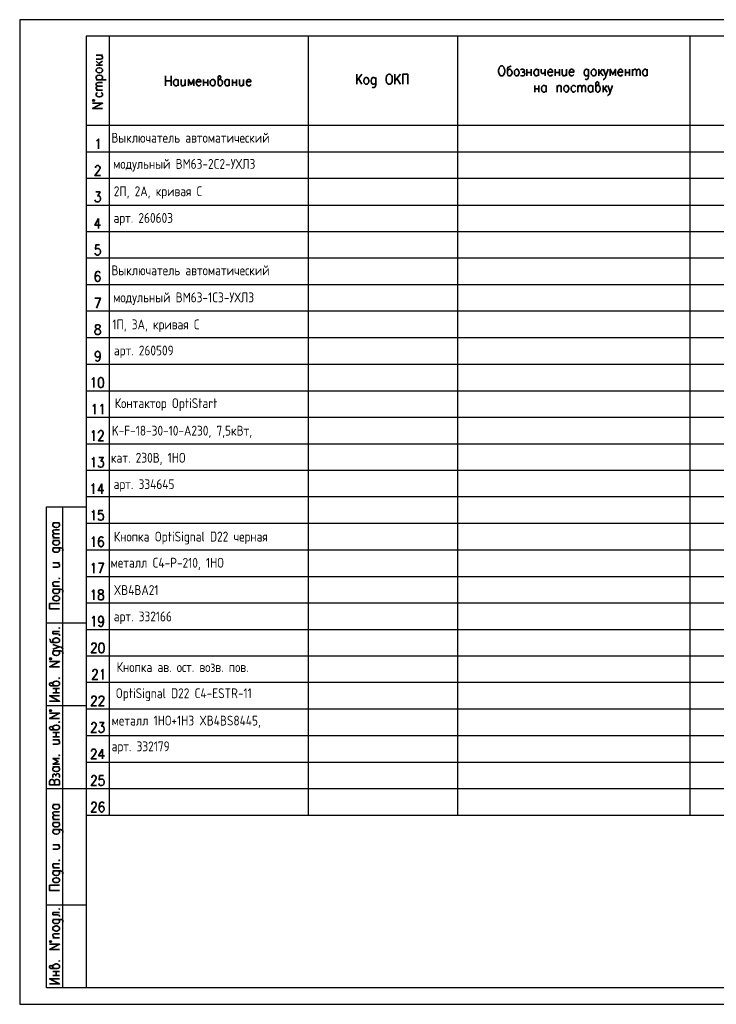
# Model space of a CAD drawing. Header units: millimetres. Extents: x -2 to 2563, y -1050 to -750.
# Tile 8 of 16: x 854 to 1066, y -1050 to -750. Entities that reach past the tile are written whole.
import ezdxf

# ---------------------------------------------------------------- set-up
doc = ezdxf.new("R2010")
doc.units = ezdxf.units.MM
doc.layers.add('Cont', color=6, linetype='Continuous')
doc.layers.add('Text', color=3, linetype='Continuous')
doc.styles.add('Style1', font='romans.shx', dxfattribs={"width": 0.8})

msp = doc.modelspace()

# ---------------------------------------------------------------- linework, layer by layer
at = {"color": 7, "linetype": 'Continuous', "lineweight": 25}
for p, q in [((854.48, -750.23), (854.48, -1050.02)), ((1278.51, -750.23), (854.48, -750.23)), ((1273.53, -790.6), (874.66, -790.6)), ((1273.53, -798.63), (874.66, -798.63)), ((1273.53, -806.76), (874.66, -806.76)), ((1273.53, -814.8), (874.66, -814.8)), ((1273.53, -822.84), (874.66, -822.84)), ((1273.53, -830.96), (874.66, -830.96)), ((1273.53, -839), (874.66, -839)), ((1273.53, -847.13), (874.66, -847.13)), ((1273.53, -855.17), (874.66, -855.17)), ((1273.53, -863.29), (874.66, -863.29)), ((1273.53, -871.33), (874.66, -871.33)), ((1273.53, -879.46), (874.66, -879.46)), ((1273.53, -887.5), (874.66, -887.5)), ((1273.53, -895.53), (874.66, -895.53)), ((1273.53, -903.66), (874.66, -903.66)), ((1273.53, -911.7), (874.66, -911.7)), ((1273.53, -919.83), (874.66, -919.83)), ((1273.53, -927.86), (874.66, -927.86)), ((1273.53, -935.99), (874.66, -935.99)), ((1273.53, -944.03), (874.66, -944.03)), ((1273.53, -952.07), (874.66, -952.07)), ((1273.53, -960.19), (874.66, -960.19)), ((1273.53, -968.23), (874.66, -968.23)), ((1273.53, -976.36), (874.66, -976.36)), ((1273.53, -984.4), (874.66, -984.4)), ((854.48, -1050.02), (1278.51, -1050.02))]:
    msp.add_line(p, q, dxfattribs=at)
at = {"color": 7, "linetype": 'Continuous', "lineweight": 35}
for p, q in [((877.72, -760.98), (879.73, -760.98)), ((877.72, -762.9), (879.12, -764.12)), ((877.72, -764.12), (879.73, -764.12)), ((878.59, -763.6), (879.73, -762.81)), ((898.87, -767.35), (898.87, -770.41)), ((900.53, -770.41), (900.53, -767.35)), ((958.63, -766.83), (957.06, -768.84)), ((957.06, -766.83), (957.06, -769.89)), ((970.34, -766.83), (968.68, -768.84)), ((968.68, -766.83), (968.68, -769.89)), ((1008.87, -765.34), (1008.87, -767.35)), ((1008.87, -766.31), (1010.18, -766.31)), ((1010.18, -765.34), (1010.18, -767.35)), ((1012.37, -765.34), (1012.37, -767.35)), ((1014.46, -765.34), (1014.46, -767.35)), ((1017.44, -765.34), (1017.44, -767.35)), ((1017.44, -766.31), (1018.75, -766.31)), ((1018.75, -765.34), (1018.75, -767.35)), ((1020.93, -765.34), (1020.93, -767.35)), ((1030.72, -765.34), (1030.72, -767.35)), ((1031.85, -765.34), (1030.72, -766.74)), ((1031.15, -766.22), (1032.03, -767.35)), ((1038.84, -765.34), (1038.84, -767.35)), ((1038.84, -766.31), (1040.07, -766.31)), ((1040.07, -765.34), (1040.07, -767.35)), ((1041.03, -765.34), (1041.03, -767.35)), ((1045.48, -765.34), (1045.48, -767.35)), ((877.72, -768.49), (880.78, -768.49)), ((898.87, -768.84), (900.53, -768.84)), ((902.71, -768.4), (902.71, -770.41)), ((904.89, -768.4), (904.89, -770.41)), ((910.4, -768.4), (910.4, -770.41)), ((910.4, -769.36), (911.71, -769.36)), ((911.71, -768.4), (911.71, -770.41)), ((918.26, -768.4), (918.26, -770.41)), ((919.22, -768.4), (919.22, -770.41)), ((919.22, -769.36), (920.45, -769.36)), ((920.45, -768.4), (920.45, -770.41)), ((922.63, -768.4), (922.63, -770.41)), ((958.63, -769.89), (957.58, -768.14)), ((970.34, -769.89), (969.29, -768.14)), ((1011.23, -770.24), (1011.23, -772.25)), ((1012.45, -770.24), (1012.45, -772.25)), ((1014.73, -770.24), (1014.73, -772.25)), ((1018.05, -770.24), (1018.05, -772.25)), ((1024.34, -770.24), (1024.34, -772.25)), ((1028.88, -770.24), (1028.88, -772.25)), ((1032.03, -770.24), (1032.03, -772.25)), ((1033.16, -770.24), (1032.03, -771.72)), ((877.72, -771.72), (879.73, -771.72)), ((1011.23, -771.29), (1012.45, -771.29)), ((1032.46, -771.11), (1033.25, -772.25)), ((878.51, -810.78), (878.51, -813.84)), ((879.47, -891.52), (879.47, -894.57)), ((864.61, -903.4), (866.62, -903.4)), ((864.61, -907.94), (866.62, -907.94)), ((864.61, -908.82), (866.62, -908.82)), ((864.61, -915.63), (866.62, -915.63)), ((864.61, -922.71), (866.62, -922.71)), ((864.61, -936.51), (866.62, -936.51)), ((864.61, -953.9), (866.62, -953.9)), ((864.61, -955.21), (866.62, -955.21)), ((865.58, -955.21), (865.58, -953.9)), ((864.61, -967.27), (866.62, -967.27)), ((865.58, -968.58), (865.58, -967.27)), ((864.61, -968.58), (866.62, -968.58)), ((864.61, -969.45), (866.62, -969.45)), ((879.64, -972.34), (879.64, -975.31)), ((864.61, -977.76), (866.62, -977.76)), ((864.61, -989.2), (866.62, -989.2)), ((864.61, -993.75), (866.62, -993.75)), ((864.61, -994.62), (866.62, -994.62)), ((864.61, -1001.43), (866.62, -1001.43)), ((864.61, -1008.51), (866.62, -1008.51)), ((864.61, -1022.06), (866.62, -1022.06)), ((864.61, -1029.74), (866.62, -1029.74)), ((864.61, -1040.05), (866.62, -1040.05)), ((865.58, -1041.28), (865.58, -1040.05)), ((864.61, -1041.28), (866.62, -1041.28))]:
    msp.add_line(p, q, dxfattribs=at)
for points in [[(877.72, -762.2), (879.12, -762.2), (879.56, -762.11), (879.73, -761.85), (879.73, -761.5), (879.56, -761.33), (879.12, -760.98)], [(1004.07, -764.3), (1003.8, -764.47), (1003.28, -764.65), (1003.02, -764.73), (1002.93, -765.08), (1002.93, -766.74), (1003.02, -767.09), (1003.11, -767.18), (1003.37, -767.35), (1003.72, -767.35), (1003.98, -767.18), (1004.15, -766.92), (1004.33, -766.48), (1004.33, -766.22), (1004.15, -765.78), (1004.07, -765.61), (1003.98, -765.52), (1003.72, -765.34), (1003.37, -765.34), (1003.11, -765.52), (1002.93, -765.78)], [(878.16, -768.49), (877.9, -768.23), (877.72, -767.97), (877.72, -767.62), (877.9, -767.44), (878.16, -767.18), (878.59, -767.09), (878.86, -767.09), (879.29, -767.18), (879.56, -767.44), (879.73, -767.62), (879.73, -767.97), (879.56, -768.23), (879.29, -768.49)], [(914.86, -768.84), (915.03, -768.49), (915.29, -768.4), (915.64, -768.05), (915.73, -767.79), (915.64, -767.53), (915.47, -767.35), (915.12, -767.35), (914.94, -767.53), (914.86, -767.62), (914.86, -769.8), (914.94, -770.06), (915.03, -770.24), (915.29, -770.41), (915.64, -770.41), (915.82, -770.24), (916.08, -769.98), (916.17, -769.54), (916.17, -769.19), (916.08, -768.84), (915.82, -768.49), (915.64, -768.4), (915.29, -768.4)], [(971.04, -769.89), (971.04, -766.83), (972.61, -766.83), (972.61, -769.89)], [(1006.95, -765.52), (1007.3, -765.34), (1007.65, -765.34), (1008, -765.52), (1008.09, -765.78), (1008, -766.04), (1007.74, -766.22), (1007.39, -766.22)], [(1007.74, -766.22), (1008, -766.31), (1008.09, -766.48), (1008.26, -766.74), (1008.09, -767.09), (1008, -767.18), (1007.74, -767.35), (1007.3, -767.35), (1006.95, -767.18)], [(1012.37, -766.92), (1012.11, -767.18), (1011.93, -767.35), (1011.58, -767.35), (1011.32, -767.18), (1011.23, -767.09), (1011.14, -766.92), (1010.97, -766.48), (1010.97, -766.22), (1011.14, -765.78), (1011.32, -765.52), (1011.58, -765.34), (1011.93, -765.34), (1012.11, -765.52), (1012.37, -765.78)], [(1013.15, -765.34), (1013.15, -766.04), (1013.33, -766.48), (1013.5, -766.66), (1013.85, -766.66), (1014.11, -766.48), (1014.46, -766.04)], [(1015.25, -766.22), (1016.65, -766.22), (1016.65, -765.87), (1016.56, -765.61), (1016.39, -765.52), (1016.21, -765.34), (1015.86, -765.34), (1015.6, -765.52), (1015.34, -765.78), (1015.25, -766.22), (1015.25, -766.48), (1015.34, -766.92), (1015.6, -767.18), (1015.86, -767.35), (1016.21, -767.35), (1016.39, -767.18), (1016.65, -766.92)], [(1019.62, -765.34), (1019.62, -766.74), (1019.79, -767.18), (1019.97, -767.35), (1020.32, -767.35), (1020.58, -767.18), (1020.93, -766.74)], [(1021.72, -766.22), (1023.11, -766.22), (1023.11, -765.87), (1023.03, -765.61), (1022.85, -765.52), (1022.68, -765.34), (1022.33, -765.34), (1022.07, -765.52), (1021.8, -765.78), (1021.72, -766.22), (1021.72, -766.48), (1021.8, -766.92), (1022.07, -767.18), (1022.33, -767.35), (1022.68, -767.35), (1022.85, -767.18), (1023.11, -766.92)], [(1027.57, -765.78), (1027.48, -765.61), (1027.4, -765.52), (1027.13, -765.34), (1026.78, -765.34), (1026.61, -765.52), (1026.35, -765.78), (1026.26, -766.22), (1026.26, -766.48), (1026.35, -766.92), (1026.61, -767.18), (1026.78, -767.35), (1027.13, -767.35), (1027.4, -767.18), (1027.57, -766.92)], [(1027.57, -765.34), (1027.57, -767.62), (1027.48, -768.05), (1027.4, -768.23), (1027.13, -768.4), (1026.78, -768.4), (1026.61, -768.23)], [(1032.9, -767.35), (1032.73, -767.97), (1032.46, -768.23), (1032.2, -768.4), (1032.11, -768.4)], [(1032.2, -765.34), (1032.9, -767.35), (1033.6, -765.34)], [(1035.78, -767.35), (1035.78, -765.34), (1035, -766.92), (1034.21, -765.34), (1034.21, -767.35)], [(1036.57, -766.22), (1037.97, -766.22), (1037.97, -765.87), (1037.88, -765.61), (1037.79, -765.52), (1037.53, -765.34), (1037.18, -765.34), (1036.92, -765.52), (1036.75, -765.78), (1036.57, -766.22), (1036.57, -766.48), (1036.75, -766.92), (1036.92, -767.18), (1037.18, -767.35), (1037.53, -767.35), (1037.79, -767.18), (1037.97, -766.92)], [(1041.03, -765.87), (1041.38, -765.52), (1041.55, -765.34), (1041.81, -765.34), (1042.08, -765.52), (1042.16, -765.87), (1042.16, -767.35)], [(1042.16, -765.87), (1042.51, -765.52), (1042.69, -765.34), (1042.95, -765.34), (1043.21, -765.52), (1043.3, -765.87), (1043.3, -767.35)], [(1045.48, -766.92), (1045.22, -767.18), (1045.05, -767.35), (1044.7, -767.35), (1044.43, -767.18), (1044.35, -767.09), (1044.26, -766.92), (1044.08, -766.48), (1044.08, -766.22), (1044.26, -765.78), (1044.43, -765.52), (1044.7, -765.34), (1045.05, -765.34), (1045.22, -765.52), (1045.48, -765.78)], [(878.33, -770.5), (877.9, -770.24), (877.72, -769.98), (877.72, -769.71), (877.9, -769.54), (878.33, -769.36), (879.73, -769.36)], [(902.71, -769.98), (902.45, -770.24), (902.27, -770.41), (901.92, -770.41), (901.66, -770.24), (901.57, -770.06), (901.4, -769.98), (901.31, -769.54), (901.31, -769.19), (901.4, -768.84), (901.66, -768.49), (901.92, -768.4), (902.27, -768.4), (902.45, -768.49), (902.71, -768.84)], [(903.58, -768.4), (903.58, -769.8), (903.76, -770.24), (903.93, -770.41), (904.28, -770.41), (904.55, -770.24), (904.89, -769.8)], [(907.43, -770.41), (907.43, -768.4), (906.64, -769.98), (905.86, -768.4), (905.86, -770.41)], [(908.22, -769.19), (909.61, -769.19), (909.61, -768.93), (909.53, -768.66), (909.35, -768.49), (909.18, -768.4), (908.83, -768.4), (908.56, -768.49), (908.39, -768.84), (908.22, -769.19), (908.22, -769.54), (908.39, -769.98), (908.56, -770.24), (908.83, -770.41), (909.18, -770.41), (909.35, -770.24), (909.61, -769.98)], [(918.26, -769.98), (918.09, -770.24), (917.83, -770.41), (917.48, -770.41), (917.21, -770.24), (917.13, -770.06), (917.04, -769.98), (916.87, -769.54), (916.87, -769.19), (917.04, -768.84), (917.21, -768.49), (917.48, -768.4), (917.83, -768.4), (918.09, -768.49), (918.26, -768.84)], [(921.41, -768.4), (921.41, -769.8), (921.5, -770.24), (921.76, -770.41), (922.11, -770.41), (922.28, -770.24), (922.63, -769.8)], [(923.51, -769.19), (924.82, -769.19), (924.82, -768.93), (924.73, -768.66), (924.64, -768.49), (924.38, -768.4), (924.03, -768.4), (923.86, -768.49), (923.59, -768.84), (923.51, -769.19), (923.51, -769.54), (923.59, -769.98), (923.86, -770.24), (924.03, -770.41), (924.38, -770.41), (924.64, -770.24), (924.82, -769.98)], [(962.83, -768.32), (962.65, -768.14), (962.56, -767.97), (962.3, -767.88), (961.95, -767.88), (961.78, -767.97), (961.51, -768.32), (961.43, -768.75), (961.43, -769.01), (961.51, -769.45), (961.78, -769.71), (961.95, -769.89), (962.3, -769.89), (962.56, -769.71), (962.83, -769.45)], [(962.83, -767.88), (962.83, -770.15), (962.65, -770.59), (962.56, -770.76), (962.3, -770.85), (961.95, -770.85), (961.78, -770.76)], [(1014.73, -771.81), (1014.46, -772.07), (1014.2, -772.25), (1013.85, -772.25), (1013.68, -772.07), (1013.5, -771.99), (1013.42, -771.81), (1013.33, -771.37), (1013.33, -771.11), (1013.42, -770.67), (1013.68, -770.41), (1013.85, -770.24), (1014.2, -770.24), (1014.46, -770.41), (1014.73, -770.67)], [(1018.05, -770.85), (1018.4, -770.41), (1018.57, -770.24), (1018.92, -770.24), (1019.18, -770.41), (1019.27, -770.67), (1019.27, -772.25)], [(1023.73, -770.67), (1023.46, -770.41), (1023.2, -770.24), (1022.85, -770.24), (1022.68, -770.41), (1022.42, -770.67), (1022.33, -771.11), (1022.33, -771.37), (1022.42, -771.81), (1022.68, -772.07), (1022.85, -772.25), (1023.2, -772.25), (1023.46, -772.07), (1023.73, -771.81)], [(1024.34, -770.85), (1024.69, -770.41), (1024.95, -770.24), (1025.21, -770.24), (1025.39, -770.41), (1025.56, -770.85), (1025.56, -772.25)], [(1025.56, -770.85), (1025.91, -770.41), (1026.09, -770.24), (1026.35, -770.24), (1026.61, -770.41), (1026.7, -770.85), (1026.7, -772.25)], [(1028.88, -771.81), (1028.62, -772.07), (1028.44, -772.25), (1028.09, -772.25), (1027.83, -772.07), (1027.75, -771.99), (1027.57, -771.81), (1027.48, -771.37), (1027.48, -771.11), (1027.57, -770.67), (1027.83, -770.41), (1028.09, -770.24), (1028.44, -770.24), (1028.62, -770.41), (1028.88, -770.67)], [(1029.84, -770.67), (1030.02, -770.41), (1030.28, -770.24), (1030.63, -769.98), (1030.72, -769.63), (1030.63, -769.36), (1030.45, -769.19), (1030.1, -769.19), (1029.93, -769.36), (1029.84, -769.54), (1029.84, -771.72), (1029.93, -771.99), (1030.02, -772.07), (1030.28, -772.25), (1030.63, -772.25), (1030.8, -772.07), (1031.07, -771.81), (1031.15, -771.37), (1031.15, -771.11), (1031.07, -770.67), (1030.8, -770.41), (1030.63, -770.24), (1030.28, -770.24)], [(1033.51, -770.24), (1034.21, -772.25), (1034.91, -770.24)], [(878.33, -771.72), (877.9, -771.37), (877.72, -771.11), (877.72, -770.85), (877.9, -770.67), (878.33, -770.5), (879.73, -770.5)], [(878.16, -772.42), (877.9, -772.6), (877.72, -772.86), (877.72, -773.21), (877.9, -773.38), (878.16, -773.65), (878.59, -773.73), (878.86, -773.73), (879.29, -773.65), (879.56, -773.38), (879.73, -773.21), (879.73, -772.86), (879.56, -772.6), (879.29, -772.42)], [(1034.21, -772.25), (1033.95, -772.86), (1033.69, -773.12), (1033.51, -773.3), (1033.34, -773.3)], [(879.73, -777.23), (876.67, -777.23), (879.73, -775.65), (876.67, -775.65)], [(877.9, -787.1), (878.16, -786.93), (878.51, -786.58), (878.51, -789.55)], [(877.55, -795.31), (877.55, -795.23), (877.63, -794.88), (877.72, -794.79), (877.98, -794.62), (878.42, -794.62), (878.68, -794.79), (878.77, -794.88), (878.94, -795.23), (878.94, -795.49), (878.77, -795.75), (878.59, -796.19), (877.37, -797.67), (879.03, -797.67)], [(877.63, -802.65), (878.94, -802.65), (878.25, -803.88), (878.59, -803.88), (878.77, -803.96), (878.94, -804.14), (879.03, -804.58), (879.03, -804.84), (878.94, -805.28), (878.68, -805.54), (878.33, -805.71), (877.98, -805.71), (877.63, -805.54), (877.55, -805.45), (877.37, -805.1)], [(878.51, -810.78), (877.37, -812.79), (879.12, -812.79)], [(878.77, -818.82), (877.63, -818.82), (877.55, -820.13), (877.63, -819.95), (877.98, -819.87), (878.33, -819.87), (878.68, -819.95), (878.94, -820.3), (879.03, -820.74), (879.03, -821), (878.94, -821.44), (878.68, -821.7), (878.33, -821.88), (877.98, -821.88), (877.63, -821.7), (877.55, -821.61), (877.37, -821.27)], [(878.86, -827.38), (878.77, -827.03), (878.42, -826.94), (878.16, -826.94), (877.81, -827.03), (877.55, -827.47), (877.46, -828.26), (877.46, -828.95), (877.55, -829.48), (877.81, -829.83), (878.16, -829.92), (878.25, -829.92), (878.59, -829.83), (878.86, -829.48), (878.94, -829.04), (878.94, -828.95), (878.86, -828.52), (878.59, -828.26), (878.25, -828.08), (878.16, -828.08), (877.81, -828.26), (877.55, -828.52), (877.46, -828.95)], [(877.9, -838.04), (879.03, -834.98), (877.37, -834.98)], [(878.94, -852.2), (878.86, -852.63), (878.59, -852.9), (878.25, -852.98), (878.16, -852.98), (877.81, -852.9), (877.55, -852.63), (877.46, -852.2), (877.46, -852.02), (877.55, -851.58), (877.81, -851.32), (878.16, -851.15), (878.25, -851.15), (878.59, -851.32), (878.86, -851.58), (878.94, -852.2), (878.94, -852.9), (878.86, -853.59), (878.59, -854.03), (878.25, -854.21), (878.07, -854.21), (877.72, -854.03), (877.55, -853.77)], [(876.41, -859.8), (876.67, -859.62), (877.02, -859.19), (877.02, -862.24)], [(876.76, -867.84), (877.02, -867.75), (877.37, -867.31), (877.37, -870.37)], [(879.12, -867.84), (879.29, -867.75), (879.64, -867.31), (879.64, -870.37)], [(876.41, -875.96), (876.67, -875.79), (877.02, -875.35), (877.02, -878.41)], [(878.51, -876.14), (878.51, -875.96), (878.59, -875.7), (878.77, -875.53), (878.94, -875.35), (879.47, -875.35), (879.64, -875.53), (879.82, -875.7), (879.91, -875.96), (879.91, -876.22), (879.82, -876.57), (879.56, -876.92), (878.42, -878.41), (879.99, -878.41)], [(876.41, -884), (876.67, -883.91), (877.02, -883.48), (877.02, -886.45)], [(878.59, -883.48), (879.91, -883.48), (879.21, -884.61), (879.56, -884.61), (879.82, -884.79), (879.91, -884.87), (879.99, -885.31), (879.99, -885.66), (879.91, -886.01), (879.64, -886.36), (879.29, -886.45), (878.94, -886.45), (878.59, -886.36), (878.51, -886.19), (878.42, -885.92)], [(876.41, -892.13), (876.58, -891.95), (876.93, -891.52), (876.93, -894.57)], [(879.47, -891.52), (878.33, -893.53), (880.08, -893.53)], [(876.41, -900.17), (876.67, -900.08), (877.02, -899.64), (877.02, -902.61)], [(879.82, -899.64), (878.59, -899.64), (878.51, -900.86), (878.59, -900.78), (878.94, -900.6), (879.29, -900.6), (879.64, -900.78), (879.91, -901.04), (879.99, -901.48), (879.99, -901.74), (879.91, -902.18), (879.64, -902.52), (879.29, -902.61), (878.94, -902.61), (878.59, -902.52), (878.51, -902.35), (878.42, -902.09)], [(866.19, -903.4), (866.45, -903.66), (866.62, -903.84), (866.62, -904.19), (866.45, -904.45), (866.36, -904.53), (866.19, -904.71), (865.75, -904.8), (865.49, -904.8), (865.05, -904.71), (864.7, -904.45), (864.61, -904.19), (864.61, -903.84), (864.7, -903.66), (865.05, -903.4)], [(865.14, -906.72), (864.7, -906.37), (864.61, -906.19), (864.61, -905.93), (864.7, -905.67), (865.14, -905.58), (866.62, -905.58)], [(865.14, -907.94), (864.7, -907.59), (864.61, -907.33), (864.61, -907.07), (864.7, -906.89), (865.14, -906.72), (866.62, -906.72)], [(876.41, -908.29), (876.67, -908.12), (877.02, -907.68), (877.02, -910.74)], [(879.91, -908.12), (879.82, -907.85), (879.47, -907.68), (879.21, -907.68), (878.86, -907.85), (878.59, -908.29), (878.51, -908.99), (878.51, -909.69), (878.59, -910.3), (878.86, -910.56), (879.21, -910.74), (879.29, -910.74), (879.64, -910.56), (879.91, -910.3), (879.99, -909.86), (879.99, -909.69), (879.91, -909.25), (879.64, -908.99), (879.29, -908.82), (879.21, -908.82), (878.86, -908.99), (878.59, -909.25), (878.51, -909.69)], [(866.19, -908.82), (866.45, -909.08), (866.62, -909.25), (866.62, -909.6), (866.45, -909.86), (866.36, -909.95), (866.19, -910.13), (865.75, -910.21), (865.49, -910.21), (865.05, -910.13), (864.7, -909.86), (864.61, -909.6), (864.61, -909.25), (864.7, -909.08), (865.05, -908.82)], [(865.05, -911), (864.88, -911.18), (864.7, -911.26), (864.61, -911.44), (864.61, -911.79), (864.7, -912.05), (865.05, -912.31), (865.49, -912.4), (865.75, -912.4), (866.19, -912.31), (866.45, -912.05), (866.62, -911.79), (866.62, -911.44), (866.45, -911.26), (866.19, -911)], [(864.61, -911), (866.89, -911), (867.32, -911.18), (867.5, -911.26), (867.59, -911.44), (867.59, -911.79), (867.5, -912.05)], [(864.61, -916.94), (866.01, -916.94), (866.45, -916.77), (866.62, -916.59), (866.62, -916.24), (866.45, -915.98), (866.01, -915.63)], [(876.41, -916.33), (876.67, -916.16), (877.02, -915.72), (877.02, -918.78)], [(878.86, -918.78), (879.99, -915.72), (878.42, -915.72)], [(865.14, -922.71), (864.7, -922.36), (864.61, -922.1), (864.61, -921.75), (864.7, -921.49), (865.05, -921.4), (866.62, -921.4)], [(865.05, -923.58), (864.88, -923.67), (864.7, -923.84), (864.61, -924.02), (864.61, -924.37), (864.7, -924.63), (865.05, -924.89), (865.49, -924.98), (865.75, -924.98), (866.19, -924.89), (866.45, -924.63), (866.62, -924.37), (866.62, -924.02), (866.45, -923.84), (866.19, -923.58)], [(864.61, -923.58), (866.89, -923.58), (867.32, -923.67), (867.5, -923.84), (867.59, -924.02), (867.59, -924.37), (867.5, -924.63)], [(876.41, -924.46), (876.67, -924.28), (877.02, -923.84), (877.02, -926.9)], [(866.62, -929.61), (863.57, -929.61), (863.57, -927.95), (866.62, -927.95)], [(876.5, -932.49), (876.76, -932.32), (877.11, -931.88), (877.11, -934.94)], [(879.99, -932.93), (879.82, -933.37), (879.64, -933.63), (879.29, -933.81), (879.12, -933.81), (878.77, -933.63), (878.59, -933.37), (878.42, -932.93), (878.42, -932.76), (878.59, -932.32), (878.77, -932.06), (879.12, -931.88), (879.29, -931.88), (879.64, -932.06), (879.82, -932.32), (879.99, -932.93), (879.99, -933.63), (879.82, -934.33), (879.64, -934.77), (879.29, -934.94), (879.03, -934.94), (878.68, -934.77), (878.59, -934.5)], [(864.61, -936.51), (864.61, -937.21), (866.01, -937.21), (866.45, -937.3), (866.62, -937.56), (866.62, -937.82)], [(863.57, -938.7), (863.74, -938.96), (863.83, -939.48), (864, -939.75), (864.26, -939.83), (866.01, -939.83), (866.36, -939.75), (866.45, -939.66), (866.62, -939.4), (866.62, -939.05), (866.45, -938.79), (866.19, -938.61), (865.75, -938.44), (865.49, -938.44), (865.05, -938.61), (864.88, -938.7), (864.7, -938.79), (864.61, -939.05), (864.61, -939.4), (864.7, -939.66), (865.05, -939.83)], [(864.61, -941.84), (866.62, -941.15), (864.61, -940.45)], [(866.62, -941.15), (867.15, -941.32), (867.5, -941.58), (867.59, -941.84), (867.59, -941.93)], [(876.41, -940.71), (876.41, -940.53), (876.5, -940.27), (876.58, -940.1), (876.85, -940.01), (877.28, -940.01), (877.55, -940.1), (877.63, -940.27), (877.72, -940.53), (877.72, -940.88), (877.63, -941.15), (877.37, -941.58), (876.24, -942.98), (877.9, -942.98)], [(865.05, -942.37), (864.88, -942.54), (864.7, -942.63), (864.61, -942.89), (864.61, -943.24), (864.7, -943.42), (865.05, -943.68), (865.49, -943.77), (865.75, -943.77), (866.19, -943.68), (866.45, -943.42), (866.62, -943.24), (866.62, -942.89), (866.45, -942.63), (866.19, -942.37)], [(864.61, -942.37), (866.89, -942.37), (867.32, -942.54), (867.5, -942.63), (867.59, -942.89), (867.59, -943.24), (867.5, -943.42)], [(866.62, -947.26), (863.57, -947.26), (866.62, -945.6), (863.57, -945.6)], [(876.76, -948.75), (876.76, -948.66), (876.85, -948.4), (876.93, -948.22), (877.2, -948.05), (877.63, -948.05), (877.9, -948.22), (877.98, -948.4), (878.07, -948.66), (878.07, -948.92), (877.98, -949.18), (877.72, -949.62), (876.58, -951.11), (878.25, -951.11)], [(879.29, -948.66), (879.47, -948.48), (879.82, -948.05), (879.82, -951.11)], [(865.05, -953.03), (864.7, -952.77), (864.61, -952.59), (864.26, -952.24), (864, -952.07), (863.74, -952.24), (863.57, -952.33), (863.57, -952.68), (863.74, -952.94), (863.83, -953.03), (866.01, -953.03), (866.36, -952.94), (866.45, -952.77), (866.62, -952.59), (866.62, -952.24), (866.45, -951.98), (866.19, -951.72), (865.75, -951.63), (865.49, -951.63), (865.05, -951.72), (864.7, -951.98), (864.61, -952.24), (864.61, -952.59)], [(863.57, -957.75), (866.62, -957.75), (863.57, -956.09), (866.62, -956.09)], [(876.41, -956.87), (876.41, -956.7), (876.5, -956.44), (876.58, -956.26), (876.85, -956.17), (877.28, -956.17), (877.55, -956.26), (877.63, -956.44), (877.72, -956.7), (877.72, -957.05), (877.63, -957.31), (877.37, -957.75), (876.24, -959.14), (877.9, -959.14)], [(878.68, -956.87), (878.68, -956.7), (878.77, -956.44), (878.94, -956.26), (879.12, -956.17), (879.64, -956.17), (879.82, -956.26), (879.99, -956.44), (880.08, -956.7), (880.08, -957.05), (879.99, -957.31), (879.73, -957.75), (878.59, -959.14), (880.17, -959.14)], [(866.62, -962.99), (863.57, -962.99), (866.62, -961.42), (863.57, -961.42)], [(865.05, -966.4), (864.7, -966.13), (864.61, -965.87), (864.26, -965.52), (864, -965.44), (863.74, -965.52), (863.57, -965.7), (863.57, -966.05), (863.74, -966.22), (863.83, -966.4), (866.01, -966.4), (866.36, -966.22), (866.45, -966.13), (866.62, -965.87), (866.62, -965.52), (866.45, -965.35), (866.19, -965.09), (865.75, -965), (865.49, -965), (865.05, -965.09), (864.7, -965.35), (864.61, -965.52), (864.61, -965.87)], [(876.41, -964.91), (876.41, -964.82), (876.5, -964.47), (876.58, -964.39), (876.85, -964.21), (877.28, -964.21), (877.55, -964.39), (877.63, -964.47), (877.72, -964.82), (877.72, -965.09), (877.63, -965.35), (877.37, -965.79), (876.24, -967.27), (877.9, -967.27)], [(878.77, -964.21), (880.08, -964.21), (879.38, -965.35), (879.73, -965.35), (879.99, -965.52), (880.08, -965.7), (880.17, -966.13), (880.17, -966.4), (880.08, -966.83), (879.82, -967.1), (879.47, -967.27), (879.12, -967.27), (878.77, -967.1), (878.68, -966.92), (878.59, -966.66)], [(864.61, -970.77), (866.01, -970.77), (866.45, -970.68), (866.62, -970.42), (866.62, -970.07), (866.45, -969.8), (866.01, -969.45)], [(876.32, -973.04), (876.32, -972.86), (876.41, -972.6), (876.58, -972.43), (876.76, -972.34), (877.28, -972.34), (877.46, -972.43), (877.55, -972.6), (877.72, -972.86), (877.72, -973.12), (877.55, -973.47), (877.37, -973.91), (876.24, -975.31), (877.81, -975.31)], [(879.64, -972.34), (878.51, -974.35), (880.25, -974.35)], [(879.64, -972.34), (878.51, -974.35), (880.25, -974.35)], [(866.62, -975.22), (864.61, -975.22), (866.19, -976.1), (864.61, -976.88), (866.62, -976.88)], [(866.19, -977.76), (866.45, -978.02), (866.62, -978.28), (866.62, -978.63), (866.45, -978.8), (866.36, -978.98), (866.19, -979.07), (865.75, -979.15), (865.49, -979.15), (865.05, -979.07), (864.7, -978.8), (864.61, -978.63), (864.61, -978.28), (864.7, -978.02), (865.05, -977.76)], [(864.7, -980.99), (864.61, -980.64), (864.61, -980.29), (864.7, -980.03), (865.05, -979.85), (865.31, -980.03), (865.49, -980.2), (865.49, -980.55)], [(865.49, -980.2), (865.58, -980.03), (865.75, -979.85), (866.01, -979.77), (866.36, -979.85), (866.45, -980.03), (866.62, -980.2), (866.62, -980.64), (866.45, -980.99)], [(863.57, -982.21), (863.57, -983.17), (866.62, -983.17), (866.62, -982.21), (866.45, -981.86), (866.36, -981.69), (866.01, -981.6), (865.58, -981.6), (865.31, -981.69), (865.14, -981.86), (865.05, -982.21), (865.05, -983.17)], [(863.57, -982.21), (863.74, -981.86), (863.83, -981.69), (864.18, -981.6), (864.44, -981.6), (864.7, -981.69), (864.88, -981.86), (865.05, -982.21)], [(876.41, -981.08), (876.41, -980.99), (876.5, -980.64), (876.58, -980.55), (876.85, -980.38), (877.28, -980.38), (877.55, -980.55), (877.63, -980.64), (877.72, -980.99), (877.72, -981.25), (877.63, -981.51), (877.37, -981.95), (876.24, -983.44), (877.9, -983.44)], [(879.99, -980.38), (878.77, -980.38), (878.68, -981.69), (878.77, -981.51), (879.12, -981.43), (879.47, -981.43), (879.82, -981.51), (880.08, -981.77), (880.17, -982.21), (880.17, -982.56), (880.08, -983), (879.82, -983.26), (879.47, -983.44), (879.12, -983.44), (878.77, -983.26), (878.68, -983.09), (878.59, -982.82)], [(866.19, -989.2), (866.45, -989.46), (866.62, -989.64), (866.62, -989.99), (866.45, -990.25), (866.36, -990.34), (866.19, -990.51), (865.75, -990.6), (865.49, -990.6), (865.05, -990.51), (864.7, -990.25), (864.61, -989.99), (864.61, -989.64), (864.7, -989.46), (865.05, -989.2)], [(876.41, -989.2), (876.41, -989.03), (876.5, -988.77), (876.58, -988.59), (876.85, -988.42), (877.28, -988.42), (877.55, -988.59), (877.63, -988.77), (877.72, -989.03), (877.72, -989.29), (877.63, -989.64), (877.37, -990.08), (876.24, -991.47), (877.9, -991.47)], [(880.08, -988.85), (879.99, -988.59), (879.64, -988.42), (879.38, -988.42), (879.03, -988.59), (878.77, -989.03), (878.68, -989.73), (878.68, -990.51), (878.77, -991.04), (879.03, -991.3), (879.38, -991.47), (879.47, -991.47), (879.82, -991.3), (880.08, -991.04), (880.17, -990.6), (880.17, -990.51), (880.08, -990.08), (879.82, -989.73), (879.47, -989.64), (879.38, -989.64), (879.03, -989.73), (878.77, -990.08), (878.68, -990.51)], [(865.14, -992.52), (864.7, -992.17), (864.61, -992), (864.61, -991.74), (864.7, -991.56), (865.14, -991.39), (866.62, -991.39)], [(865.14, -993.75), (864.7, -993.4), (864.61, -993.13), (864.61, -992.87), (864.7, -992.7), (865.14, -992.52), (866.62, -992.52)], [(866.19, -994.62), (866.45, -994.88), (866.62, -995.06), (866.62, -995.41), (866.45, -995.67), (866.36, -995.76), (866.19, -995.93), (865.75, -996.02), (865.49, -996.02), (865.05, -995.93), (864.7, -995.67), (864.61, -995.41), (864.61, -995.06), (864.7, -994.88), (865.05, -994.62)], [(865.05, -996.8), (864.88, -996.98), (864.7, -997.07), (864.61, -997.33), (864.61, -997.68), (864.7, -997.85), (865.05, -998.11), (865.49, -998.2), (865.75, -998.2), (866.19, -998.11), (866.45, -997.85), (866.62, -997.68), (866.62, -997.33), (866.45, -997.07), (866.19, -996.8)], [(864.61, -996.8), (866.89, -996.8), (867.32, -996.98), (867.5, -997.07), (867.59, -997.33), (867.59, -997.68), (867.5, -997.85)], [(864.61, -1002.75), (866.01, -1002.75), (866.45, -1002.57), (866.62, -1002.4), (866.62, -1002.05), (866.45, -1001.78), (866.01, -1001.43)], [(865.14, -1008.51), (864.7, -1008.16), (864.61, -1007.9), (864.61, -1007.55), (864.7, -1007.29), (865.05, -1007.2), (866.62, -1007.2)], [(865.05, -1009.39), (864.88, -1009.56), (864.7, -1009.65), (864.61, -1009.91), (864.61, -1010.17), (864.7, -1010.43), (865.05, -1010.7), (865.49, -1010.78), (865.75, -1010.78), (866.19, -1010.7), (866.45, -1010.43), (866.62, -1010.17), (866.62, -1009.91), (866.45, -1009.65), (866.19, -1009.39)], [(864.61, -1009.39), (866.89, -1009.39), (867.32, -1009.56), (867.5, -1009.65), (867.59, -1009.91), (867.59, -1010.17), (867.5, -1010.43)], [(866.62, -1015.41), (863.57, -1015.41), (863.57, -1013.75), (866.62, -1013.75)], [(864.61, -1022.06), (864.61, -1022.75), (866.01, -1022.75), (866.45, -1022.84), (866.62, -1023.1), (866.62, -1023.28)], [(865.05, -1024.15), (864.88, -1024.24), (864.7, -1024.33), (864.61, -1024.59), (864.61, -1024.94), (864.7, -1025.11), (865.05, -1025.38), (865.49, -1025.46), (865.75, -1025.46), (866.19, -1025.38), (866.45, -1025.11), (866.62, -1024.94), (866.62, -1024.59), (866.45, -1024.33), (866.19, -1024.15)], [(864.61, -1024.15), (866.89, -1024.15), (867.32, -1024.24), (867.5, -1024.33), (867.59, -1024.59), (867.59, -1024.94), (867.5, -1025.11)], [(865.14, -1029.74), (864.7, -1029.39), (864.61, -1029.22), (864.61, -1028.87), (864.7, -1028.61), (865.05, -1028.52), (866.62, -1028.52)], [(866.62, -1033.33), (863.57, -1033.33), (866.62, -1031.75), (863.57, -1031.75)], [(865.05, -1039.09), (864.7, -1038.92), (864.61, -1038.66), (864.26, -1038.31), (864, -1038.22), (863.74, -1038.31), (863.57, -1038.39), (863.57, -1038.74), (863.74, -1039.01), (863.83, -1039.09), (866.01, -1039.09), (866.36, -1039.01), (866.45, -1038.92), (866.62, -1038.66), (866.62, -1038.31), (866.45, -1038.05), (866.19, -1037.87), (865.75, -1037.7), (865.49, -1037.7), (865.05, -1037.87), (864.7, -1038.05), (864.61, -1038.31), (864.61, -1038.66)], [(863.57, -1043.81), (866.62, -1043.81), (863.57, -1042.24), (866.62, -1042.24)]]:
    msp.add_lwpolyline(points, dxfattribs=at)
for points in [[(1000.92, -764.3), (1001.45, -764.3), (1001.62, -764.47), (1001.88, -764.73), (1001.97, -765.08), (1002.14, -765.52), (1002.14, -766.22), (1001.97, -766.66), (1001.88, -766.92), (1001.62, -767.18), (1001.45, -767.35), (1000.92, -767.35), (1000.75, -767.18), (1000.48, -766.92), (1000.4, -766.66), (1000.22, -766.22), (1000.22, -765.52), (1000.4, -765.08), (1000.48, -764.73), (1000.75, -764.47)], [(877.72, -765.78), (877.72, -765.43), (877.9, -765.26), (878.16, -765), (878.59, -764.91), (878.86, -764.91), (879.29, -765), (879.56, -765.26), (879.73, -765.43), (879.73, -765.78), (879.56, -766.04), (879.29, -766.31), (878.86, -766.39), (878.59, -766.39), (878.16, -766.31), (877.9, -766.04)], [(966.76, -766.83), (967.19, -766.83), (967.46, -767), (967.63, -767.27), (967.81, -767.53), (967.89, -767.97), (967.89, -768.75), (967.81, -769.19), (967.63, -769.45), (967.46, -769.71), (967.19, -769.89), (966.76, -769.89), (966.49, -769.71), (966.23, -769.45), (966.15, -769.19), (966.06, -768.75), (966.06, -767.97), (966.15, -767.53), (966.23, -767.27), (966.49, -767)], [(1005.55, -765.34), (1005.9, -765.34), (1006.16, -765.52), (1006.34, -765.78), (1006.51, -766.22), (1006.51, -766.48), (1006.34, -766.92), (1006.16, -767.18), (1005.9, -767.35), (1005.55, -767.35), (1005.38, -767.18), (1005.12, -766.92), (1005.03, -766.48), (1005.03, -766.22), (1005.12, -765.78), (1005.38, -765.52)], [(1028.97, -765.34), (1029.32, -765.34), (1029.58, -765.52), (1029.84, -765.78), (1029.93, -766.22), (1029.93, -766.48), (1029.84, -766.92), (1029.58, -767.18), (1029.32, -767.35), (1028.97, -767.35), (1028.79, -767.18), (1028.53, -766.92), (1028.44, -766.48), (1028.44, -766.22), (1028.53, -765.78), (1028.79, -765.52)], [(913.11, -768.4), (913.46, -768.4), (913.63, -768.49), (913.89, -768.84), (913.98, -769.19), (913.98, -769.54), (913.89, -769.98), (913.63, -770.24), (913.46, -770.41), (913.11, -770.41), (912.85, -770.24), (912.58, -769.98), (912.5, -769.54), (912.5, -769.19), (912.58, -768.84), (912.85, -768.49)], [(959.77, -767.88), (960.12, -767.88), (960.38, -767.97), (960.64, -768.32), (960.73, -768.75), (960.73, -769.01), (960.64, -769.45), (960.38, -769.71), (960.12, -769.89), (959.77, -769.89), (959.59, -769.71), (959.33, -769.45), (959.24, -769.01), (959.24, -768.75), (959.33, -768.32), (959.59, -767.97)], [(1020.67, -770.24), (1021.02, -770.24), (1021.28, -770.41), (1021.45, -770.67), (1021.63, -771.11), (1021.63, -771.37), (1021.45, -771.81), (1021.28, -772.07), (1021.02, -772.25), (1020.67, -772.25), (1020.49, -772.07), (1020.23, -771.81), (1020.14, -771.37), (1020.14, -771.11), (1020.23, -770.67), (1020.49, -770.41)], [(877.02, -774.61), (876.76, -774.61), (876.67, -774.78), (876.76, -774.96), (877.02, -775.04), (877.2, -774.96), (877.28, -774.78), (877.2, -774.61)], [(877.98, -843.11), (877.63, -843.2), (877.55, -843.55), (877.55, -843.81), (877.63, -844.07), (877.9, -844.25), (878.33, -844.33), (878.68, -844.51), (878.94, -844.77), (879.03, -845.12), (879.03, -845.56), (878.94, -845.82), (878.77, -845.99), (878.42, -846.08), (877.98, -846.08), (877.63, -845.99), (877.55, -845.82), (877.37, -845.56), (877.37, -845.12), (877.55, -844.77), (877.72, -844.51), (878.07, -844.33), (878.59, -844.25), (878.77, -844.07), (878.94, -843.81), (878.94, -843.55), (878.77, -843.2), (878.42, -843.11)], [(879.12, -859.19), (878.77, -859.36), (878.51, -859.8), (878.42, -860.5), (878.42, -860.93), (878.51, -861.72), (878.77, -862.07), (879.12, -862.24), (879.29, -862.24), (879.64, -862.07), (879.91, -861.72), (879.99, -860.93), (879.99, -860.5), (879.91, -859.8), (879.64, -859.36), (879.29, -859.19)], [(866.36, -920.35), (866.45, -920.44), (866.62, -920.35), (866.45, -920.26)], [(864.61, -926.55), (864.61, -926.2), (864.7, -926.03), (865.05, -925.77), (865.49, -925.68), (865.75, -925.68), (866.19, -925.77), (866.45, -926.03), (866.62, -926.2), (866.62, -926.55), (866.45, -926.82), (866.19, -927.08), (865.75, -927.16), (865.49, -927.16), (865.05, -927.08), (864.7, -926.82)], [(878.94, -923.84), (878.59, -924.02), (878.51, -924.28), (878.51, -924.54), (878.59, -924.81), (878.86, -924.98), (879.29, -925.16), (879.64, -925.24), (879.91, -925.59), (879.99, -925.85), (879.99, -926.29), (879.91, -926.55), (879.82, -926.73), (879.47, -926.9), (878.94, -926.9), (878.59, -926.73), (878.51, -926.55), (878.42, -926.29), (878.42, -925.85), (878.51, -925.59), (878.77, -925.24), (879.12, -925.16), (879.56, -924.98), (879.82, -924.81), (879.91, -924.54), (879.91, -924.28), (879.82, -924.02), (879.47, -923.84)], [(866.36, -935.47), (866.45, -935.55), (866.62, -935.47), (866.45, -935.38)], [(879.29, -940.01), (878.94, -940.1), (878.68, -940.53), (878.59, -941.32), (878.59, -941.76), (878.68, -942.46), (878.94, -942.89), (879.29, -942.98), (879.47, -942.98), (879.82, -942.89), (880.08, -942.46), (880.17, -941.76), (880.17, -941.32), (880.08, -940.53), (879.82, -940.1), (879.47, -940.01)], [(863.83, -944.55), (863.65, -944.64), (863.57, -944.81), (863.65, -944.99), (863.83, -945.08), (864.09, -944.99), (864.18, -944.81), (864.09, -944.64)], [(866.36, -950.67), (866.45, -950.84), (866.62, -950.67), (866.45, -950.58)], [(863.83, -960.37), (863.65, -960.46), (863.57, -960.63), (863.65, -960.8), (863.83, -960.8), (864.09, -960.8), (864.18, -960.63), (864.09, -960.46)], [(866.36, -964.04), (866.45, -964.21), (866.62, -964.04), (866.45, -963.95)], [(866.36, -974.17), (866.45, -974.35), (866.62, -974.17), (866.45, -974.09)], [(866.36, -1006.15), (866.45, -1006.33), (866.62, -1006.15), (866.45, -1006.07)], [(864.61, -1012.44), (864.61, -1012.09), (864.7, -1011.83), (865.05, -1011.57), (865.49, -1011.48), (865.75, -1011.48), (866.19, -1011.57), (866.45, -1011.83), (866.62, -1012.09), (866.62, -1012.44), (866.45, -1012.62), (866.19, -1012.88), (865.75, -1012.97), (865.49, -1012.97), (865.05, -1012.88), (864.7, -1012.62)], [(866.36, -1021.01), (866.45, -1021.09), (866.62, -1021.01), (866.45, -1020.92)], [(864.61, -1027.12), (864.61, -1026.77), (864.7, -1026.51), (865.05, -1026.34), (865.49, -1026.16), (865.75, -1026.16), (866.19, -1026.34), (866.45, -1026.51), (866.62, -1026.77), (866.62, -1027.12), (866.45, -1027.39), (866.19, -1027.56), (865.75, -1027.73), (865.49, -1027.73), (865.05, -1027.56), (864.7, -1027.39)], [(863.83, -1030.71), (863.65, -1030.79), (863.57, -1030.97), (863.65, -1031.05), (863.83, -1031.14), (864.09, -1031.05), (864.18, -1030.97), (864.09, -1030.79)], [(866.36, -1036.82), (866.45, -1036.91), (866.62, -1036.82), (866.45, -1036.73)]]:
    msp.add_lwpolyline(points, close=True, dxfattribs=at)
at = {"layer": 'Cont', "color": 7}
for p, q in [((874.66, -755.21), (874.66, -1044.95)), ((1273.53, -755.21), (874.66, -755.21)), ((881.74, -755.21), (881.74, -992.52)), ((942.29, -755.21), (942.29, -992.52)), ((987.73, -755.21), (987.73, -992.52)), ((1058.41, -755.21), (1058.41, -992.52)), ((1273.53, -782.47), (874.66, -782.47)), ((862.6, -1044.95), (862.6, -898.59)), ((862.6, -898.59), (874.66, -898.59)), ((867.59, -1044.95), (867.59, -898.59)), ((862.6, -933.89), (874.66, -933.89)), ((874.66, -959.14), (862.6, -959.14)), ((874.66, -984.4), (862.6, -984.4)), ((1273.53, -992.52), (874.66, -992.52)), ((874.66, -1019.78), (862.6, -1019.78)), ((874.66, -1044.95), (862.6, -1044.95)), ((1273.53, -1044.95), (874.66, -1044.95))]:
    msp.add_line(p, q, dxfattribs=at)

# ---------------------------------------------------------------- texts
at = {"layer": 'Text', "style": 'Style1', "width": 0.8}
for s, p in [('Выключатель автоматический ', (882.39, -787.68)), ('модульный BM63-2C2-УХЛ3  ', (882.9, -795.64)), ('2П, 2А, кривая С', (883.11, -803.96)), ('арт. 260603 ', (883.03, -812.09)), ('Выключатель автоматический ', (882.41, -828.05)), ('модульный BM63-1C3-УХЛ3  ', (882.92, -836.28)), ('1П, 3А, кривая С', (882.69, -844.51)), ('арт. 260509 ', (883.15, -852.45)), ('Контактор OptiStart ', (883.42, -868.5)), ('K-F-18-30-10-A230, 7,5кВт,', (882.54, -876.86)), (' кат. 230В, 1НО ', (880.65, -885.11)), ('арт. 334645', (883.08, -893.15)), ('Кнопка OptiSignal D22 черная', (883.11, -909.11)), (' металл C4-P-210, 1НО ', (880.56, -917.07)), ('XB4BA21', (883.12, -925.39)), ('арт. 332166 ', (883.12, -933.43)), ('Кнопка ав. ост. возв. пов. ', (883.98, -948.85)), ('OptiSignal D22 C4-ESTR-11  ', (883.71, -956.81)), (' металл 1НО+1НЗ XB4BS8445, ', (880.88, -965.13)), (' арт. 332179', (880.88, -972.98))]:
    msp.add_text(s, height=3, dxfattribs=at).set_placement(p)

doc.saveas('drawing.dxf')
